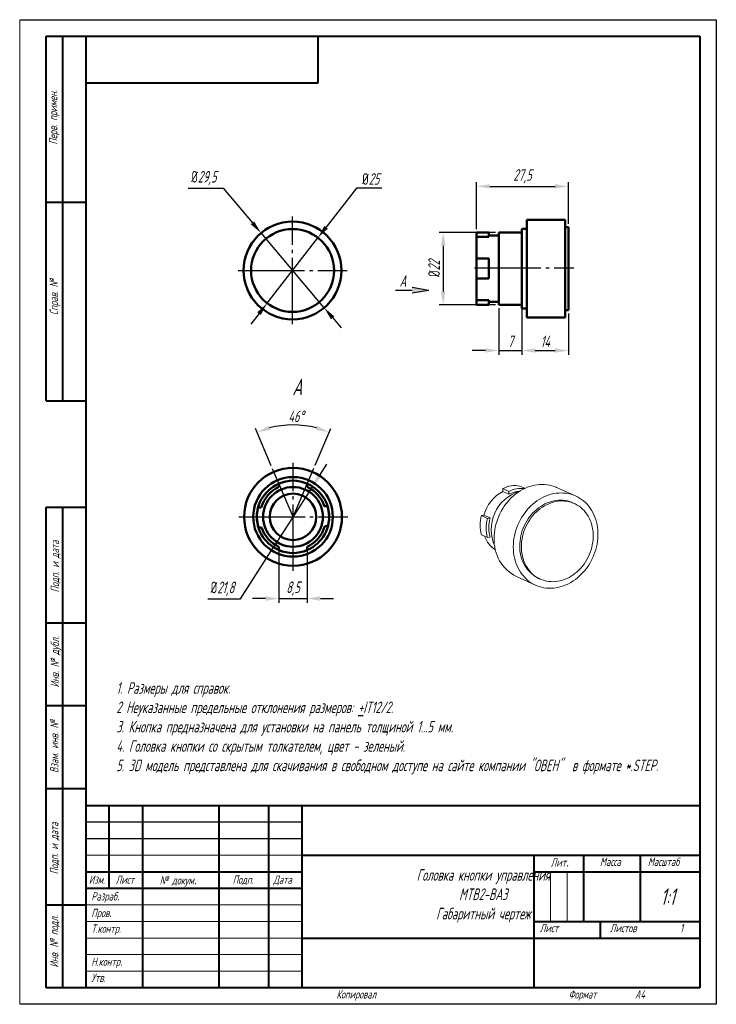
# Model space of a CAD drawing. Header units: millimetres. Extents: x 2381 to 2591, y 1129 to 1426.
import ezdxf

# ---------------------------------------------------------------- set-up
doc = ezdxf.new("R2010")
doc.units = ezdxf.units.MM
doc.linetypes.add('ГОСТ 2.303 5', pattern=[24, 20, -1.5, 1, -1.5])
for name, color, linetype, lineweight in [('main', 5, 'Continuous', 50), ('text', 7, 'Continuous', 25), ('Оси', 1, 'ГОСТ 2.303 5', 25), ('РАЗМЕРЫ', 7, 'Continuous', 25), ('ФОРМАТ', 7, 'Continuous', 25), ('ФОРМАТ @ 1', 7, 'Continuous', 25)]:
    doc.layers.add(name, color=color, linetype=linetype, lineweight=lineweight)
doc.styles.add('GOST', font='Gost.shx', dxfattribs={"width": 0.8, "oblique": 15, "height": 3.5})
doc.dimstyles.new('ISO-25', dxfattribs={"dimtxt": 3.5, "dimasz": 4, "dimexe": 1.25, "dimexo": 1, "dimgap": 1, "dimtad": 1, "dimtoh": 1, "dimdec": 1, "dimtxsty": 'GOST', "dimcen": 0, "dimclrd": 256, "dimclrt": 7, "dimadec": 0, "dimazin": 2, "dimtfac": 1, "dimtdec": 1, "dimtmove": 0, "dimatfit": 1, "dimfxl": 0, "dimlwd": -1, "dimarcsym": 0})
doc.dimstyles.get("Standard").update_dxf_attribs({"dimtxt": 3.5, "dimasz": 4, "dimexe": 1.25, "dimexo": 1, "dimgap": 1, "dimtad": 1, "dimdec": 1, "dimrnd": 0.5, "dimtxsty": 'GOST', "dimcen": 0, "dimclrd": 256, "dimclre": 256, "dimclrt": 7, "dimadec": 0, "dimazin": 2, "dimtfac": 1, "dimtdec": 1, "dimtmove": 2, "dimatfit": 1, "dimfxl": 0, "dimtolj": 1, "dimtzin": 0, "dimlwd": -1, "dimlwe": -1, "dimarcsym": 0})

# ---------------------------------------------------------------- blocks, each defined once
blk = doc.blocks.new('*D188')
at = {"layer": 'Defpoints', "color": 0}
for p in [(2525.23, 1361.55), (2508.48, 1339.75), (2525.23, 1339.75)]:
    blk.add_point(p, dxfattribs=at)
at = {"layer": 'РАЗМЕРЫ'}
for p, q in [((2524.23, 1361.55), (2507.23, 1361.55)), ((2508.48, 1357.55), (2508.48, 1343.75)), ((2524.23, 1339.75), (2507.23, 1339.75))]:
    blk.add_line(p, q, dxfattribs=at)
for points in [[(2509.15, 1357.55), (2507.81, 1357.55), (2508.48, 1361.55)], [(2507.81, 1343.75), (2509.15, 1343.75), (2508.48, 1339.75)]]:
    blk.add_solid(points, dxfattribs=at)
at = {"layer": 'РАЗМЕРЫ', "color": 7, "insert": (2505.73, 1350.65), "char_height": 3.5, "attachment_point": 5, "rotation": 90, "style": 'GOST'}
blk.add_mtext('\\A1;{\\Q0;%%C}22', dxfattribs=at)
blk = doc.blocks.new('*D189')
at = {"layer": 'Defpoints', "color": 0}
for p in [(2453.55, 1361.39), (2472.58, 1338.85)]:
    blk.add_point(p, dxfattribs=at)
at = {"layer": 'РАЗМЕРЫ'}
for p, q in [((2431.56, 1374.93), (2442.12, 1374.93)), ((2442.12, 1374.93), (2450.97, 1364.45)), ((2472.58, 1338.85), (2453.55, 1361.39)), ((2475.16, 1335.79), (2477.74, 1332.74))]:
    blk.add_line(p, q, dxfattribs=at)
for points in [[(2450.46, 1364.02), (2451.48, 1364.88), (2453.55, 1361.39)], [(2475.67, 1336.22), (2474.65, 1335.36), (2472.58, 1338.85)]]:
    blk.add_solid(points, dxfattribs=at)
at = {"layer": 'РАЗМЕРЫ', "color": 7, "insert": (2436.34, 1377.94), "char_height": 3.5, "attachment_point": 5, "style": 'GOST'}
blk.add_mtext('\\A1;{\\Q0;%%c}29,5', dxfattribs=at)
blk = doc.blocks.new('*D193')
at = {"layer": 'Defpoints', "color": 0}
for p in [(2532.23, 1338.65), (2546.23, 1338.15), (2546.23, 1325.93)]:
    blk.add_point(p, dxfattribs=at)
at = {"layer": 'РАЗМЕРЫ'}
for p, q in [((2532.23, 1337.65), (2532.23, 1324.68)), ((2546.23, 1337.15), (2546.23, 1324.68)), ((2536.23, 1325.93), (2542.23, 1325.93))]:
    blk.add_line(p, q, dxfattribs=at)
for points in [[(2536.23, 1326.6), (2536.23, 1325.26), (2532.23, 1325.93)], [(2542.23, 1325.26), (2542.23, 1326.6), (2546.23, 1325.93)]]:
    blk.add_solid(points, dxfattribs=at)
at = {"layer": 'РАЗМЕРЫ', "color": 7, "insert": (2539.23, 1328.68), "char_height": 3.5, "attachment_point": 5, "style": 'GOST'}
blk.add_mtext('\\A1;14', dxfattribs=at)
blk = doc.blocks.new('*D201')
at = {"layer": 'Defpoints', "color": 0}
for p in [(2458.95, 1266.71), (2467.45, 1266.71), (2467.45, 1251.12)]:
    blk.add_point(p, dxfattribs=at)
at = {"layer": 'РАЗМЕРЫ'}
for p, q in [((2458.95, 1265.71), (2458.95, 1249.87)), ((2467.45, 1265.71), (2467.45, 1249.87)), ((2454.95, 1251.12), (2450.95, 1251.12)), ((2458.95, 1251.12), (2467.45, 1251.12)), ((2471.45, 1251.12), (2475.45, 1251.12))]:
    blk.add_line(p, q, dxfattribs=at)
for points in [[(2454.95, 1250.45), (2454.95, 1251.79), (2458.95, 1251.12)], [(2471.45, 1251.79), (2471.45, 1250.45), (2467.45, 1251.12)]]:
    blk.add_solid(points, dxfattribs=at)
at = {"layer": 'РАЗМЕРЫ', "color": 7, "insert": (2463.2, 1254.13), "char_height": 3.5, "attachment_point": 5, "style": 'GOST'}
blk.add_mtext('\\A1;8,5', dxfattribs=at)
blk = doc.blocks.new('*D205')
at = {"layer": 'Defpoints', "color": 0}
for p in [(2459.49, 1303.26), (2457.05, 1290.22), (2469.44, 1290.41), (2463.2, 1275.76)]:
    blk.add_point(p, dxfattribs=at)
at = {"layer": 'РАЗМЕРЫ'}
for p, q in [((2456.66, 1291.14), (2451.85, 1302.44)), ((2469.83, 1291.33), (2474.56, 1302.44))]:
    blk.add_line(p, q, dxfattribs=at)
blk.add_arc((2463.2, 1275.76), 27.74, 75.2079, 104.7921, dxfattribs=at)
for points in [[(2455.91, 1303.22), (2456.34, 1301.96), (2452.34, 1301.29)], [(2470.07, 1301.96), (2470.5, 1303.22), (2474.07, 1301.29)]]:
    blk.add_solid(points, dxfattribs=at)
at = {"layer": 'РАЗМЕРЫ', "color": 7, "insert": (2464.09, 1306.09), "char_height": 3.5, "attachment_point": 5, "style": 'GOST'}
blk.add_mtext('\\A1;46%%d', dxfattribs=at)
blk = doc.blocks.new('*D210')
at = {"layer": 'Defpoints', "color": 0}
for p in [(2525.23, 1339.75), (2532.23, 1339.75), (2532.23, 1325.93)]:
    blk.add_point(p, dxfattribs=at)
at = {"layer": 'РАЗМЕРЫ'}
for p, q in [((2525.23, 1338.75), (2525.23, 1324.68)), ((2532.23, 1338.75), (2532.23, 1324.68)), ((2521.23, 1325.93), (2517.23, 1325.93)), ((2525.23, 1325.93), (2532.23, 1325.93)), ((2536.23, 1325.93), (2540.23, 1325.93))]:
    blk.add_line(p, q, dxfattribs=at)
for points in [[(2521.23, 1325.26), (2521.23, 1326.6), (2525.23, 1325.93)], [(2536.23, 1326.6), (2536.23, 1325.26), (2532.23, 1325.93)]]:
    blk.add_solid(points, dxfattribs=at)
at = {"layer": 'РАЗМЕРЫ', "color": 7, "insert": (2528.73, 1328.68), "char_height": 3.5, "attachment_point": 5, "style": 'GOST'}
blk.add_mtext('\\A1;7', dxfattribs=at)
blk = doc.blocks.new('*D213')
at = {"layer": 'Defpoints', "color": 0}
for p in [(2546.23, 1375.46), (2518.53, 1361.58), (2546.23, 1363.15)]:
    blk.add_point(p, dxfattribs=at)
at = {"layer": 'РАЗМЕРЫ'}
for p, q in [((2518.53, 1362.58), (2518.53, 1376.71)), ((2522.53, 1375.46), (2542.23, 1375.46)), ((2546.23, 1364.15), (2546.23, 1376.71))]:
    blk.add_line(p, q, dxfattribs=at)
for points in [[(2522.53, 1376.13), (2522.53, 1374.8), (2518.53, 1375.46)], [(2542.23, 1374.8), (2542.23, 1376.13), (2546.23, 1375.46)]]:
    blk.add_solid(points, dxfattribs=at)
at = {"layer": 'РАЗМЕРЫ', "color": 7, "insert": (2532.38, 1378.48), "char_height": 3.5, "attachment_point": 5, "style": 'GOST'}
blk.add_mtext('\\A1;27,5', dxfattribs=at)
blk = doc.blocks.new('*D219')
at = {"layer": 'Defpoints', "color": 0}
for p in [(2469.08, 1284.94), (2457.33, 1266.58)]:
    blk.add_point(p, dxfattribs=at)
at = {"layer": 'РАЗМЕРЫ'}
for p, q in [((2471.24, 1288.31), (2473.39, 1291.68)), ((2469.08, 1284.94), (2457.33, 1266.58)), ((2447.38, 1251.04), (2457.33, 1266.58)), ((2437.51, 1251.04), (2447.38, 1251.04))]:
    blk.add_line(p, q, dxfattribs=at)
blk.add_solid([(2470.68, 1288.67), (2471.8, 1287.95), (2469.08, 1284.94)], dxfattribs=at)
at = {"layer": 'РАЗМЕРЫ', "color": 7, "insert": (2441.94, 1254.06), "char_height": 3.5, "attachment_point": 5, "style": 'GOST'}
blk.add_mtext('\\A1;{\\Q0;%%c}21,8', dxfattribs=at)
blk = doc.blocks.new('_None')
blk = doc.blocks.new('*D221')
at = {"layer": 'Defpoints', "color": 0}
for p in [(2470.73, 1359.97), (2455.4, 1340.22)]:
    blk.add_point(p, dxfattribs=at)
at = {"layer": 'РАЗМЕРЫ'}
for p, q in [((2482.34, 1374.93), (2473.18, 1363.13)), ((2489.94, 1374.93), (2482.34, 1374.93)), ((2455.4, 1340.22), (2470.73, 1359.97)), ((2452.95, 1337.06), (2450.49, 1333.9))]:
    blk.add_line(p, q, dxfattribs=at)
for points in [[(2472.65, 1363.54), (2473.71, 1362.72), (2470.73, 1359.97)], [(2453.47, 1336.65), (2452.42, 1337.47), (2455.4, 1340.22)]]:
    blk.add_solid(points, dxfattribs=at)
at = {"layer": 'РАЗМЕРЫ', "color": 7, "insert": (2486.64, 1377.68), "char_height": 3.5, "attachment_point": 5, "style": 'GOST'}
blk.add_mtext('\\A1;{\\Q0;%%c}25', dxfattribs=at)

msp = doc.modelspace()

# ---------------------------------------------------------------- hatches: boundary and pattern name
at = {"layer": 'РАЗМЕРЫ', "lineweight": 25, "ltscale": 5}
h = msp.add_hatch(color=256, dxfattribs=at)
h.dxf.hatch_style = 1
h.paths.add_polyline_path([(2504.14, 1344.18), (2499.14, 1343.3), (2499.14, 1345.06)])

# ---------------------------------------------------------------- linework, layer by layer
at = {"layer": 'main'}
for p, q in [((2545.23, 1365.4), (2533.73, 1365.4)), ((2533.73, 1365.4), (2533.73, 1350.65)), ((2545.23, 1365.4), (2545.23, 1350.65)), ((2522.23, 1361.54), (2518.53, 1361.54)), ((2518.53, 1361.54), (2518.53, 1361.08)), ((2518.53, 1360.19), (2518.53, 1361.08)), ((2522.23, 1361.08), (2522.23, 1361.54)), ((2522.23, 1360.19), (2522.23, 1361.08)), ((2525.23, 1360.65), (2522.23, 1360.65)), ((2532.23, 1361.55), (2525.23, 1361.55)), ((2525.23, 1339.75), (2525.23, 1361.55)), ((2533.73, 1362.65), (2532.23, 1362.65)), ((2532.23, 1338.65), (2532.23, 1362.65)), ((2546.23, 1363.15), (2545.23, 1363.15)), ((2546.23, 1363.15), (2546.23, 1350.65)), ((2518.53, 1360.19), (2522.23, 1360.19)), ((2518.53, 1353.65), (2518.53, 1360.19)), ((2518.53, 1353.65), (2518.53, 1347.65)), ((2518.53, 1353.65), (2522.23, 1353.65)), ((2522.23, 1347.65), (2522.23, 1353.65)), ((2533.73, 1350.65), (2533.73, 1335.9)), ((2545.23, 1350.65), (2545.23, 1335.9)), ((2546.23, 1350.65), (2546.23, 1338.15)), ((2518.53, 1347.65), (2522.23, 1347.65)), ((2518.53, 1341.11), (2518.53, 1347.65)), ((2518.53, 1341.11), (2522.23, 1341.11)), ((2518.53, 1341.11), (2518.53, 1340.22)), ((2518.53, 1340.22), (2518.53, 1339.76)), ((2518.53, 1339.76), (2522.23, 1339.76)), ((2522.23, 1341.11), (2522.23, 1340.22)), ((2522.23, 1340.65), (2525.23, 1340.65)), ((2522.23, 1339.76), (2522.23, 1340.22)), ((2525.23, 1339.75), (2532.23, 1339.75)), ((2532.23, 1338.65), (2533.73, 1338.65)), ((2545.23, 1338.15), (2546.23, 1338.15)), ((2533.73, 1335.9), (2545.23, 1335.9)), ((2458.95, 1284.82), (2458.95, 1285.75)), ((2467.45, 1284.82), (2467.45, 1285.75)), ((2453.61, 1278.59), (2452.72, 1278.58)), ((2472.69, 1278.94), (2473.58, 1278.95)), ((2453.72, 1272.59), (2452.83, 1272.58)), ((2472.8, 1272.94), (2473.68, 1272.95)), ((2458.95, 1266.71), (2458.95, 1265.78)), ((2467.45, 1266.71), (2467.45, 1265.78))]:
    msp.add_line(p, q, dxfattribs=at)
at = {"layer": 'main', "lineweight": 20}
for p, q in [((2526.42, 1284.28), (2528.27, 1283.45)), ((2526.42, 1283.42), (2526.42, 1284.28)), ((2526.42, 1283.42), (2528.27, 1282.59)), ((2528.27, 1282.59), (2528.27, 1283.45)), ((2531.62, 1285.06), (2533.13, 1284.38)), ((2548.4, 1282.07), (2542.65, 1284.65)), ((2547.98, 1279.79), (2547.48, 1280.02)), ((2520.76, 1276.26), (2519.99, 1276.14)), ((2519.99, 1276.14), (2521.84, 1275.31)), ((2520.76, 1276.26), (2522.61, 1275.43)), ((2522.61, 1275.43), (2521.84, 1275.31)), ((2519.99, 1270.35), (2521.84, 1269.52)), ((2522.61, 1269.63), (2521.84, 1269.52)), ((2530.58, 1257.73), (2536.33, 1255.15)), ((2537.25, 1257.2), (2537.75, 1256.98))]:
    msp.add_line(p, q, dxfattribs=at)
at = {"layer": 'main', "lineweight": 20, "flags": 128}
for points in [[(2542.65, 1284.65), (2542.57, 1284.69), (2541.89, 1284.95), (2541.2, 1285.17), (2540.49, 1285.34), (2539.77, 1285.47), (2539.04, 1285.54), (2538.3, 1285.56), (2537.55, 1285.54), (2536.8, 1285.46), (2536.05, 1285.34), (2535.31, 1285.17), (2534.56, 1284.94), (2533.83, 1284.68), (2533.1, 1284.36), (2532.39, 1284), (2531.69, 1283.59), (2531, 1283.15), (2530.34, 1282.66), (2529.7, 1282.13), (2529.08, 1281.56), (2528.49, 1280.96), (2527.92, 1280.33), (2527.39, 1279.66), (2526.89, 1278.96), (2526.42, 1278.24), (2525.98, 1277.49), (2525.59, 1276.72), (2525.23, 1275.94), (2524.91, 1275.13), (2524.63, 1274.31), (2524.39, 1273.49), (2524.19, 1272.65), (2524.04, 1271.81), (2523.93, 1270.96), (2523.87, 1270.12), (2523.84, 1269.28)], [(2529.59, 1266.7), (2529.62, 1265.87), (2529.68, 1265.05), (2529.79, 1264.24), (2529.94, 1263.44), (2530.14, 1262.66), (2530.38, 1261.9), (2530.66, 1261.17), (2530.98, 1260.46), (2531.34, 1259.78), (2531.73, 1259.13), (2532.17, 1258.51), (2532.64, 1257.93), (2533.14, 1257.38), (2533.67, 1256.87), (2534.24, 1256.41), (2534.83, 1255.98), (2535.45, 1255.6), (2536.09, 1255.27), (2536.75, 1254.97), (2537.44, 1254.73), (2538.14, 1254.54), (2538.85, 1254.39), (2539.58, 1254.29), (2540.31, 1254.24), (2541.06, 1254.24), (2541.8, 1254.29), (2542.55, 1254.39), (2543.3, 1254.54), (2544.05, 1254.74), (2544.79, 1254.98), (2545.52, 1255.28), (2546.24, 1255.61), (2546.95, 1256), (2547.64, 1256.42), (2548.32, 1256.89), (2548.97, 1257.4), (2549.6, 1257.95), (2550.21, 1258.53), (2550.78, 1259.15), (2551.33, 1259.8), (2551.85, 1260.48), (2552.34, 1261.19), (2552.79, 1261.93), (2553.2, 1262.69), (2553.58, 1263.47), (2553.92, 1264.26), (2554.22, 1265.08), (2554.48, 1265.9), (2554.7, 1266.73), (2554.87, 1267.57), (2555, 1268.42), (2555.09, 1269.26), (2555.14, 1270.1), (2555.14, 1270.94), (2555.09, 1271.77), (2555, 1272.58), (2554.87, 1273.39), (2554.7, 1274.17), (2554.48, 1274.94), (2554.22, 1275.69), (2553.92, 1276.41), (2553.58, 1277.11), (2553.2, 1277.77), (2552.79, 1278.41), (2552.34, 1279.01), (2551.85, 1279.57), (2551.33, 1280.1), (2550.78, 1280.59), (2550.21, 1281.03), (2549.6, 1281.44), (2548.97, 1281.79), (2548.32, 1282.11), (2547.64, 1282.38), (2546.95, 1282.59), (2546.24, 1282.77), (2545.52, 1282.89), (2544.79, 1282.96), (2544.05, 1282.99), (2543.3, 1282.96), (2542.55, 1282.89), (2541.8, 1282.76), (2541.06, 1282.59), (2540.31, 1282.37), (2539.58, 1282.1), (2538.85, 1281.78), (2538.14, 1281.42), (2537.44, 1281.02), (2536.75, 1280.57), (2536.09, 1280.08), (2535.45, 1279.55), (2534.83, 1278.99), (2534.24, 1278.38), (2533.67, 1277.75), (2533.14, 1277.08), (2532.64, 1276.39), (2532.17, 1275.66), (2531.73, 1274.92), (2531.34, 1274.15), (2530.98, 1273.36), (2530.66, 1272.55), (2530.38, 1271.74), (2530.14, 1270.91), (2529.94, 1270.07), (2529.79, 1269.23), (2529.68, 1268.38), (2529.62, 1267.54), (2529.59, 1266.7)], [(2547.48, 1280.02), (2547.17, 1280.15), (2546.55, 1280.37), (2545.91, 1280.55), (2545.25, 1280.68), (2544.58, 1280.76), (2543.91, 1280.79), (2543.23, 1280.78), (2542.54, 1280.71), (2541.85, 1280.59), (2541.17, 1280.43), (2540.49, 1280.22), (2539.82, 1279.96), (2539.15, 1279.66), (2538.5, 1279.31), (2537.87, 1278.92), (2537.25, 1278.49), (2536.66, 1278.02), (2536.09, 1277.51), (2535.54, 1276.96), (2535.02, 1276.38), (2534.53, 1275.77), (2534.07, 1275.13), (2533.65, 1274.47), (2533.26, 1273.78), (2532.91, 1273.07), (2532.59, 1272.34), (2532.32, 1271.6), (2532.08, 1270.84), (2531.89, 1270.08), (2531.74, 1269.31), (2531.63, 1268.54), (2531.56, 1267.76), (2531.54, 1266.99)], [(2532.04, 1266.77), (2532.06, 1266.01), (2532.13, 1265.25), (2532.24, 1264.51), (2532.39, 1263.79), (2532.58, 1263.08), (2532.82, 1262.4), (2533.09, 1261.74), (2533.41, 1261.1), (2533.76, 1260.5), (2534.15, 1259.93), (2534.57, 1259.39), (2535.03, 1258.88), (2535.52, 1258.42), (2536.04, 1258), (2536.59, 1257.61), (2537.16, 1257.27), (2537.75, 1256.98), (2538.37, 1256.73), (2539, 1256.53), (2539.65, 1256.38), (2540.32, 1256.27), (2540.99, 1256.22), (2541.67, 1256.21), (2542.35, 1256.25), (2543.04, 1256.34), (2543.73, 1256.48), (2544.41, 1256.67), (2545.08, 1256.9), (2545.75, 1257.18), (2546.41, 1257.51), (2547.05, 1257.88), (2547.67, 1258.29), (2548.28, 1258.74), (2548.86, 1259.23), (2549.42, 1259.76), (2549.96, 1260.32), (2550.46, 1260.92), (2550.93, 1261.54), (2551.38, 1262.19), (2551.78, 1262.87), (2552.16, 1263.57), (2552.49, 1264.29), (2552.78, 1265.03), (2553.04, 1265.78), (2553.25, 1266.54), (2553.43, 1267.3), (2553.56, 1268.08), (2553.64, 1268.85), (2553.69, 1269.62), (2553.69, 1270.39), (2553.64, 1271.15), (2553.56, 1271.89), (2553.43, 1272.62), (2553.25, 1273.34), (2553.04, 1274.04), (2552.78, 1274.71), (2552.49, 1275.36), (2552.16, 1275.98), (2551.78, 1276.57), (2551.38, 1277.12), (2550.93, 1277.64), (2550.46, 1278.13), (2549.96, 1278.57), (2549.42, 1278.97), (2548.86, 1279.34), (2548.28, 1279.65), (2547.67, 1279.92), (2547.05, 1280.15), (2546.41, 1280.33), (2545.75, 1280.46), (2545.08, 1280.54), (2544.41, 1280.57), (2543.73, 1280.55), (2543.04, 1280.49), (2542.35, 1280.37), (2541.67, 1280.21), (2540.99, 1280), (2540.32, 1279.74), (2539.65, 1279.44), (2539, 1279.09), (2538.37, 1278.7), (2537.75, 1278.27), (2537.16, 1277.79), (2536.59, 1277.28), (2536.04, 1276.74), (2535.52, 1276.16), (2535.03, 1275.55), (2534.57, 1274.91), (2534.15, 1274.24), (2533.76, 1273.55), (2533.41, 1272.84), (2533.09, 1272.12), (2532.82, 1271.37), (2532.58, 1270.62), (2532.39, 1269.85), (2532.24, 1269.08), (2532.13, 1268.31), (2532.06, 1267.54), (2532.04, 1266.77)]]:
    msp.add_lwpolyline(points, dxfattribs=at)
at = {"layer": 'main'}
for centre, radius in [((2463.06, 1350.09), 14.75), ((2463.06, 1350.09), 12.5), ((2463.2, 1275.76), 14.75), ((2463.2, 1275.76), 12), ((2463.2, 1275.76), 9), ((2463.2, 1275.76), 7)]:
    msp.add_circle(centre, radius, dxfattribs=at)
for centre, radius, start, end in [((2463.2, 1275.76), 10.9, 104.199, 255.801), ((2463.2, 1276.7), 10, 64.8493, 115.1507), ((2463.2, 1275.76), 10.9, 284.199, 75.801), ((2463.2, 1275.76), 10, 115.1507, 163.58), ((2463.2, 1275.76), 10, 18.4952, 64.8493), ((2462.32, 1275.75), 10, 163.58, 198.4952), ((2464.09, 1275.78), 10, 343.58, 18.4952), ((2463.2, 1275.76), 10, 198.4952, 244.8493), ((2463.2, 1275.76), 10, 295.1507, 343.58), ((2463.2, 1274.83), 10, 244.8493, 295.1507)]:
    msp.add_arc(centre, radius, start, end, dxfattribs=at)
at = {"layer": 'main', "lineweight": 20}
for centre, radius, start, end in [((2531.69, 1273.44), 11.29, 117.8132, 165.5235), ((2534.98, 1271.92), 12.04, 107.1629, 204.5449), ((2530.14, 1277.13), 8.06, 79.4847, 117.5129), ((2532.02, 1276.23), 8.13, 83.1414, 117.4312), ((2532.11, 1275.05), 8.46, 93.9731, 117.024), ((2530.3, 1273.25), 10.71, 164.3071, 195.6929), ((2532.15, 1272.42), 10.71, 164.3071, 195.6929), ((2532.92, 1272.53), 10.71, 164.3071, 195.6929), ((2528.27, 1272.46), 7.76, 199.0596, 238.7089), ((2536.01, 1268.64), 12.18, 176.9707, 243.559), ((2541.9, 1266.48), 10.37, 177.1531, 243.3766)]:
    msp.add_arc(centre, radius, start, end, dxfattribs=at)
at = {"layer": 'Оси'}
for p, q in [((2463.06, 1333.85), (2463.06, 1366.34)), ((2446.68, 1350.12), (2479.55, 1350.12)), ((2517.88, 1350.84), (2547.82, 1350.84)), ((2463.2, 1259.52), (2463.2, 1292.01)), ((2463.2, 1275.76), (2457.05, 1290.22)), ((2463.2, 1275.76), (2469.44, 1290.41)), ((2446.82, 1275.79), (2479.69, 1275.79))]:
    msp.add_line(p, q, dxfattribs=at)
at = {"layer": 'РАЗМЕРЫ', "lineweight": 25, "ltscale": 5}
for p, q in [((2494.14, 1344.18), (2499.14, 1344.18)), ((2499.14, 1345.06), (2504.14, 1344.18)), ((2499.14, 1343.3), (2504.14, 1344.18))]:
    msp.add_line(p, q, dxfattribs=at)
at = {"layer": 'ФОРМАТ', "lineweight": 0}
msp.add_line((2380.81, 1425.73), (2380.81, 1128.73), dxfattribs=at)
at = {"layer": 'ФОРМАТ', "ltscale": 5}
msp.add_line((2380.81, 1425.73), (2590.81, 1425.73), dxfattribs=at)
at = {"layer": 'ФОРМАТ', "linetype": 'ByBlock', "ltscale": 5}
for p, q in [((2590.81, 1425.73), (2590.81, 1128.73)), ((2590.81, 1128.73), (2380.81, 1128.73))]:
    msp.add_line(p, q, dxfattribs=at)
at = {"layer": 'ФОРМАТ', "lineweight": 40}
for p, q in [((2388.81, 1310.73), (2388.81, 1420.73)), ((2388.81, 1310.73), (2388.81, 1420.73)), ((2393.81, 1310.73), (2393.81, 1420.73)), ((2393.81, 1310.73), (2393.81, 1420.73)), ((2470.81, 1406.73), (2470.81, 1420.73)), ((2400.81, 1406.73), (2470.81, 1406.73)), ((2388.81, 1370.73), (2400.81, 1370.73)), ((2388.81, 1310.73), (2400.81, 1310.73)), ((2388.81, 1133.73), (2388.81, 1278.73)), ((2388.81, 1278.73), (2400.81, 1278.73)), ((2393.81, 1133.73), (2393.81, 1278.73)), ((2400.81, 1243.73), (2388.81, 1243.73)), ((2400.81, 1218.73), (2388.81, 1218.73)), ((2400.81, 1193.73), (2388.81, 1193.73)), ((2400.81, 1188.73), (2585.81, 1188.73)), ((2407.81, 1163.73), (2407.81, 1188.73)), ((2417.81, 1188.73), (2417.81, 1133.73)), ((2440.81, 1188.73), (2440.81, 1133.73)), ((2455.81, 1188.73), (2455.81, 1133.73)), ((2465.81, 1188.73), (2465.81, 1133.73)), ((2465.81, 1173.73), (2585.81, 1173.73)), ((2535.81, 1173.73), (2535.81, 1133.73)), ((2550.81, 1173.73), (2550.81, 1153.73)), ((2567.81, 1173.73), (2567.81, 1153.73)), ((2400.81, 1168.73), (2465.81, 1168.73)), ((2535.81, 1168.73), (2585.81, 1168.73)), ((2400.81, 1163.73), (2465.81, 1163.73)), ((2388.81, 1158.73), (2400.81, 1158.73)), ((2535.81, 1153.73), (2585.81, 1153.73)), ((2555.81, 1153.73), (2555.81, 1148.73)), ((2465.81, 1148.73), (2585.81, 1148.73))]:
    msp.add_line(p, q, dxfattribs=at)
at = {"layer": 'ФОРМАТ', "lineweight": 40, "ltscale": 5}
for p, q in [((2388.81, 1420.73), (2585.81, 1420.73)), ((2400.81, 1133.73), (2400.81, 1420.73)), ((2585.81, 1420.73), (2585.81, 1133.73)), ((2585.81, 1133.73), (2388.81, 1133.73))]:
    msp.add_line(p, q, dxfattribs=at)
at = {"layer": 'ФОРМАТ'}
for p, q in [((2400.81, 1370.73), (2388.81, 1370.73)), ((2400.81, 1183.73), (2465.81, 1183.73)), ((2400.81, 1178.73), (2465.81, 1178.73))]:
    msp.add_line(p, q, dxfattribs=at)
at = {"layer": 'ФОРМАТ', "linetype": 'Continuous', "lineweight": 0}
for p, q in [((2400.81, 1173.73), (2465.81, 1173.73)), ((2540.81, 1168.73), (2540.81, 1153.73)), ((2545.81, 1168.73), (2545.81, 1153.73)), ((2400.81, 1158.73), (2465.81, 1158.73)), ((2400.81, 1153.73), (2465.81, 1153.73)), ((2400.81, 1148.73), (2465.81, 1148.73)), ((2400.81, 1143.73), (2465.81, 1143.73)), ((2400.81, 1138.73), (2465.81, 1138.73))]:
    msp.add_line(p, q, dxfattribs=at)
at = {"layer": 'ФОРМАТ', "linetype": 'Continuous'}
msp.add_line((2388.81, 1133.73), (2400.81, 1133.73), dxfattribs=at)

# ---------------------------------------------------------------- texts
at = {"layer": 'text', "lineweight": 25, "insert": (2463.03, 1317.49), "char_height": 25000, "attachment_point": 1, "style": 'GOST'}
msp.add_mtext_dynamic_manual_height_columns('{\\H0.0002x;\\FGOST|c0;А}', width=3.1479, gutter_width=12.5, heights=[0], dxfattribs=at)
at = {"layer": 'text', "ltscale": 100, "insert": (2409.92, 1225.89), "char_height": 3.5, "width": 178.5111, "attachment_point": 1, "style": 'GOST'}
msp.add_mtext('1. Размеры для справок.\\P2 Неуказанные предельные отклонения размеров: {\\L+}IT12/2.\\P3. Кнопка предназначена для установки на панель толщиной 1...5 мм.\\P4. Головка кнопки со скрытым толкателем, цвет - зеленый.\\P5. 3D модель представлена для скачивания в свободном доступе на сайте компании "ОВЕН"  в формате *.STEP.', dxfattribs=at)
at = {"layer": 'РАЗМЕРЫ', "lineweight": 25, "insert": (2495.31, 1348.68), "char_height": 25000, "attachment_point": 1, "style": 'GOST'}
msp.add_mtext_dynamic_manual_height_columns('{\\H0.00014x;\\FGOST|c0;А}', width=3.1479, gutter_width=12.5, heights=[0], dxfattribs=at)
at = {"layer": 'ФОРМАТ', "char_height": 2.5, "attachment_point": 1, "rotation": 90, "style": 'GOST'}
for s, insert in [('{\\Q15;\\W0.8;Перв. примен\\W0.965;.}', (2389.64, 1388.05)), ('Справ. №', (2389.86, 1336.66)), ('{\\Q15;\\W0.8;Подп. и дата}', (2390.16, 1252.98)), ('Инв. № {\\Fgost_au|c204;дубл.}', (2390.15, 1224.32)), ('Взам. инв. №', (2389.99, 1198.51)), ('{\\Q15;\\W0.8;Подп. и дата}', (2389.93, 1167.93)), ('Инв. № {\\Fgost_au|c204;подл\\W0.965;.}', (2389.93, 1139.8))]:
    msp.add_mtext(s, dxfattribs=dict(at, insert=insert))
at = {"layer": 'ФОРМАТ', "attachment_point": 1, "style": 'GOST'}
for s, insert, char_height in [('{\\Q15;\\W0.8;Лит\\H1.4x;\\W0.965;.}', (2540.88, 1173.77), 2.5), ('{\\Q15;\\W0.8;Масштаб}', (2570.16, 1172.98), 2.5), ('{\\Q15;\\W0.8;Масса}', (2555.72, 1172.98), 2.5), ('{\\Q15;\\W0.784;Изм.}', (2401.67, 1167.58), 2.5), ('{\\Q15;\\W0.8;Лист}', (2409.73, 1167.58), 2.5), ('{\\Q15;\\W0.8;Подп.}', (2445.01, 1167.6), 2.5), ('{\\Q15;\\W0.8;Дата}', (2457.26, 1167.58), 2.5), ('\\pxqc;Головка кнопки управления\\PMTB2-BA3\\PГабаритный чертеж', (2500.47, 1169.51), 3.5), ('{\\Q15;\\W0.8;Разраб\\H1.4x;.}', (2402.39, 1163.54), 2.5), ('1:1', (2574.02, 1163.7), 5), ('{\\Q15;\\W0.8;Пров\\H1.4x;.}', (2402.39, 1158.54), 2.5), ('{\\Q15;\\W0.8;Т.контр\\W0.965;.}', (2402.39, 1152.8), 2.5), ('Лист    ', (2537.59, 1152.98), 2.5), ('{\\Q15;\\W0.8;Листов}', (2558.72, 1152.98), 2.5), ('1', (2579.88, 1152.96), 2.5), ('{\\Q15;\\W0.8;Н.контр\\H1.4x;.}', (2402.39, 1143.84), 2.5), ('{\\Q15;\\W0.8;Утв.}', (2402.39, 1137.98), 2.5), ('{\\W0.9;Копировал}', (2476.31, 1132.98), 2.5), ('{\\W0.9;Формат}', (2546.31, 1132.98), 2.5), ('{\\W0.9;A4}', (2566.31, 1132.96), 2.5)]:
    msp.add_mtext(s, dxfattribs=dict(at, insert=insert, char_height=char_height))
at = {"layer": 'ФОРМАТ @ 1', "insert": (2423.01, 1167.39), "char_height": 2.5, "attachment_point": 1, "style": 'GOST'}
msp.add_mtext('№ докум{\\Fwin_eskd|c204;\\W0.965;.}', dxfattribs=at)

# ---------------------------------------------------------------- dimensions: what is measured, and where the dimension line sits
at = {"layer": 'РАЗМЕРЫ'}
for p1, p2, text, override, picture, middle in [((2472.58, 1338.85), (2453.55, 1361.39), '{\\Q0;%%c}29,5', {"dimlfac": 1, "dimtxsty": 'GOST', "dimsah": 1, "dimse1": 1, "dimse2": 1, "dimtmove": 1, "dimtolj": 1}, '*D189', (2442.12, 1374.93)), ((2455.4, 1340.22), (2470.73, 1359.97), '{\\Q0;%%c}25', {"dimlfac": 1, "dimtxsty": 'GOST', "dimsah": 1, "dimse1": 1, "dimse2": 1, "dimtmove": 1, "dimtolj": 1}, '*D221', (2482.34, 1374.93)), ((2469.08, 1284.94), (2457.33, 1266.58), '{\\Q0;%%c}21,8', {"dimlfac": 1, "dimtxsty": 'GOST', "dimblk2": 'None', "dimsah": 1, "dimse2": 0, "dimsd1": 0, "dimsd2": 1, "dimtmove": 1, "dimtolj": 1}, '*D219', (2447.38, 1251.04))]:
    dim = msp.add_diameter_dim_2p(p1=p1, p2=p2, text=text, dimstyle='ISO-25', override=override, dxfattribs=at)
    dim.commit()
    dim.dimension.update_dxf_attribs({"geometry": picture, "text_midpoint": middle, "dimtype": 163})
for base, p1, p2, picture, middle in [((2546.23, 1375.46), (2518.53, 1361.58), (2546.23, 1363.15), '*D213', (2532.38, 1378.48)), ((2532.23, 1325.93), (2525.23, 1339.75), (2532.23, 1339.75), '*D210', (2528.73, 1328.68)), ((2546.23, 1325.93), (2532.23, 1338.65), (2546.23, 1338.15), '*D193', (2539.23, 1328.68)), ((2467.45, 1251.12), (2458.95, 1266.71), (2467.45, 1266.71), '*D201', (2463.2, 1254.13))]:
    dim = msp.add_linear_dim(base=base, p1=p1, p2=p2, dimstyle='Standard', override={"dimlfac": 1, "dimtxsty": 'GOST', "dimsah": 1, "dimtmove": 1, "dimtolj": 1}, dxfattribs=at)
    dim.commit()
    dim.dimension.update_dxf_attribs({"geometry": picture, "text_midpoint": middle})
dim = msp.add_linear_dim(base=(2508.48, 1339.75), p1=(2525.23, 1361.55), p2=(2525.23, 1339.75), angle=90, text='{\\Q0;%%C}<>', dimstyle='Standard', override={"dimlfac": 1, "dimtxsty": 'GOST', "dimsah": 1, "dimtmove": 1, "dimtolj": 1}, dxfattribs=at)
dim.commit()
dim.dimension.update_dxf_attribs({"geometry": '*D188', "text_midpoint": (2505.73, 1350.65)})
dim = msp.add_angular_dim_3p(base=(2459.49, 1303.26), center=(2463.2, 1275.76), p1=(2457.05, 1290.22), p2=(2469.44, 1290.41), dimstyle='Standard', override={"dimlfac": 1, "dimtxsty": 'GOST', "dimsah": 1, "dimtdec": 0, "dimtmove": 1, "dimtolj": 1}, dxfattribs=at)
dim.commit()
dim.dimension.update_dxf_attribs({"geometry": '*D205', "text_midpoint": (2464.09, 1306.09), "dimtype": 165})

doc.saveas('drawing.dxf')
